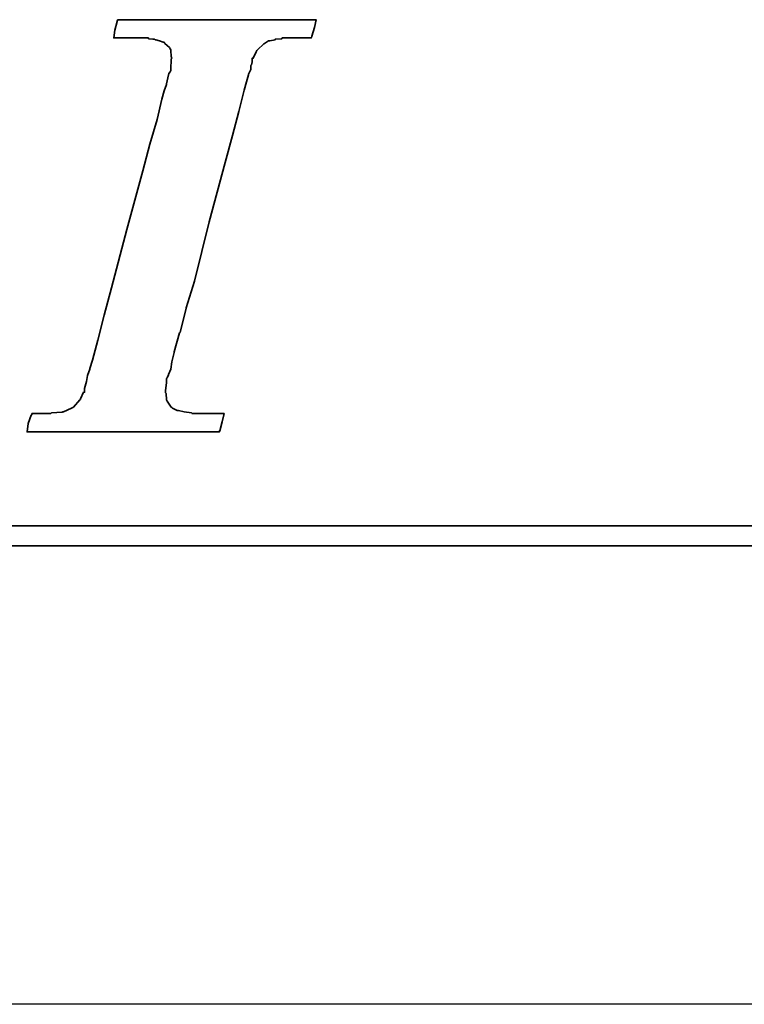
# Model space of a CAD drawing. Extents: x -237 to 233, y 63 to 161.
# Tile 33 of 49: x 195.17 to 198.91, y 107.45 to 112.53. Entities that reach past the tile are written whole.
import ezdxf

# ---------------------------------------------------------------- set-up
doc = ezdxf.new("R2010")
doc.units = 0
doc.header["$MEASUREMENT"] = 0
doc.linetypes.add('CENTER', pattern=[2, 1.25, -0.25, 0.25, -0.25])
for name, color, linetype in [('CL', 1, 'CENTER'), ('DIM', 4, 'CONTINUOUS'), ('layer 1', 7, 'CONTINUOUS')]:
    doc.layers.add(name, color=color, linetype=linetype)

# ---------------------------------------------------------------- blocks, each defined once
blk = doc.blocks.new('TBI MOTION logo(完整正式版)')
at = {"layer": 'layer 1', "color": 22, "lineweight": 35}
for points, knots in [([(-40.59125, -7.94375), (-40.59125, -7.94375), (-40.97375, -7.94375), (-40.97375, -7.94375), (-40.97375, -7.94375), (-40.97375, -7.94375), (-41.38125, -7.94375), (-41.38125, -7.94375), (-41.38125, -7.94375), (-41.38125, -7.94375), (-41.54875, -7.94375), (-41.54875, -7.94375), (-41.54875, -7.94375), (-41.54875, -7.94375), (-41.59875, -7.94375), (-41.59875, -7.94375), (-41.59875, -7.94375), (-41.59875, -7.94375), (-41.88375, -7.94375), (-41.88375, -7.94375), (-41.88375, -7.94375), (-41.88375, -7.94375), (-41.90875, -7.91875), (-41.90875, -7.91875), (-41.90875, -7.91875), (-41.90875, -7.91875), (-42.19875, -7.87125), (-42.19875, -7.87125), (-42.19875, -7.87125), (-42.19875, -7.87125), (-42.43875, -7.82375), (-42.43875, -7.82375), (-42.43875, -7.82375), (-42.43875, -7.82375), (-42.45875, -7.82375), (-42.45875, -7.82375), (-42.45875, -7.82375), (-42.45875, -7.82375), (-42.48625, -7.82375), (-42.48625, -7.82375), (-42.48625, -7.82375), (-42.48625, -7.82375), (-42.67625, -7.72375), (-42.67625, -7.72375), (-42.67625, -7.72375), (-42.67625, -7.72375), (-42.70125, -7.70375), (-42.70125, -7.70375), (-42.70125, -7.70375), (-42.70125, -7.70375), (-42.72375, -7.67875), (-42.72375, -7.67875), (-42.72375, -7.67875), (-42.72375, -7.67875), (-42.86875, -7.48875), (-42.86875, -7.48875), (-42.86875, -7.48875), (-42.86875, -7.48875), (-42.89375, -7.43875), (-42.89375, -7.43875), (-42.89375, -7.43875), (-42.89375, -7.43875), (-42.91875, -7.38875), (-42.91875, -7.38875), (-42.91875, -7.38875), (-42.91875, -7.38875), (-42.93875, -7.12875), (-42.93875, -7.12875), (-42.93875, -7.12875), (-42.93875, -7.12875), (-42.96375, -7.10375), (-42.96375, -7.10375), (-42.96375, -7.10375), (-42.96375, -7.10375), (-42.96375, -7.05375), (-42.96375, -7.05375), (-42.96375, -7.05375), (-42.96375, -7.05375), (-42.96375, -7.00875), (-42.96375, -7.00875), (-42.96375, -7.00875), (-42.96375, -7.00875), (-42.91875, -6.69625), (-42.91875, -6.69625), (-42.91875, -6.69625), (-42.91875, -6.69625), (-42.91875, -6.62375), (-42.91875, -6.62375), (-42.91875, -6.62375), (-42.91875, -6.62375), (-42.91875, -6.59625), (-42.91875, -6.59625), (-42.91875, -6.59625), (-42.91875, -6.59625), (-42.91875, -6.57375), (-42.91875, -6.57375), (-42.91875, -6.57375), (-42.91875, -6.57375), (-42.91875, -6.52875), (-42.91875, -6.52875), (-42.91875, -6.52875), (-42.91875, -6.52875), (-42.89375, -6.50375), (-42.89375, -6.50375), (-42.89375, -6.50375), (-42.89375, -6.50375), (-42.84375, -6.38375), (-42.84375, -6.38375), (-42.84375, -6.38375), (-42.84375, -6.38375), (-42.84375, -6.35875), (-42.84375, -6.35875), (-42.84375, -6.35875), (-42.84375, -6.35875), (-42.74625, -6.14375), (-42.74625, -6.14375), (-42.74625, -6.14375), (-42.74625, -6.14375), (-42.70125, -5.85375), (-42.70125, -5.85375), (-42.70125, -5.85375), (-42.70125, -5.85375), (-42.60375, -5.47125), (-42.60375, -5.47125), (-42.60375, -5.47125), (-42.60375, -5.47125), (-42.60375, -5.44875), (-42.60375, -5.44875), (-42.60375, -5.44875), (-42.60375, -5.44875), (-42.38875, -4.67875), (-42.38875, -4.67875), (-42.38875, -4.67875), (-42.38875, -4.67875), (-42.36375, -4.65375), (-42.36375, -4.65375), (-42.36375, -4.65375), (-42.36375, -4.65375), (-42.12375, -3.69625), (-42.12375, -3.69625), (-42.12375, -3.69625), (-42.12375, -3.69625), (-42.12375, -3.67374), (-42.12375, -3.67374), (-42.12375, -3.67374), (-42.12375, -3.67374), (-41.78875, -2.59374), (-41.78875, -2.59374), (-41.78875, -2.59374), (-41.78875, -2.59374), (-41.18875, -0.19375), (-41.18875, -0.19375), (-41.18875, -0.19375), (-41.18875, -0.19375), (-40.54375, 2.20624), (-40.54375, 2.20624), (-40.54375, 2.20624), (-40.54375, 2.20624), (-40.25375, 3.30875), (-40.25375, 3.30875), (-40.25375, 3.30875), (-40.25375, 3.30875), (-39.98875, 4.27125), (-39.98875, 4.27125), (-39.98875, 4.27125), (-39.98875, 4.27125), (-39.77375, 5.13125), (-39.77375, 5.13125), (-39.77375, 5.13125), (-39.77375, 5.13125), (-39.67875, 5.47125), (-39.67875, 5.47125), (-39.67875, 5.47125), (-39.67875, 5.47125), (-39.60375, 5.75625), (-39.60375, 5.75625), (-39.60375, 5.75625), (-39.60375, 5.75625), (-39.60375, 5.78125), (-39.60375, 5.78125), (-39.60375, 5.78125), (-39.60375, 5.78125), (-39.50875, 5.97125), (-39.50875, 5.97125), (-39.50875, 5.97125), (-39.50875, 5.97125), (-39.50875, 6.13875), (-39.50875, 6.13875), (-39.50875, 6.13875), (-39.50875, 6.13875), (-39.48625, 6.16625), (-39.48625, 6.16625), (-39.48625, 6.16625), (-39.48625, 6.16625), (-39.46125, 6.28625), (-39.46125, 6.28625), (-39.46125, 6.28625), (-39.46125, 6.28625), (-39.46125, 6.42625), (-39.46125, 6.42625), (-39.46125, 6.42625), (-39.46125, 6.42625), (-39.41375, 6.42625), (-39.41375, 6.42625), (-39.41375, 6.42625), (-39.41375, 6.42625), (-39.29375, 6.69125), (-39.29375, 6.69125), (-39.29375, 6.69125), (-39.29375, 6.69125), (-39.26875, 6.74125), (-39.26875, 6.74125), (-39.26875, 6.74125), (-39.26875, 6.74125), (-39.24375, 6.76625), (-39.24375, 6.76625), (-39.24375, 6.76625), (-39.24375, 6.76625), (-38.98375, 7.00624), (-38.98375, 7.00624), (-38.98375, 7.00624), (-38.98375, 7.00624), (-38.95625, 7.02624), (-38.95625, 7.02624), (-38.95625, 7.02624), (-38.95625, 7.02624), (-38.78875, 7.12624), (-38.78875, 7.12624), (-38.78875, 7.12624), (-38.78875, 7.12624), (-38.76375, 7.12624), (-38.76375, 7.12624), (-38.76375, 7.12624), (-38.76375, 7.12624), (-38.74375, 7.12624), (-38.74375, 7.12624), (-38.74375, 7.12624), (-38.74375, 7.12624), (-38.52875, 7.17125), (-38.52875, 7.17125), (-38.52875, 7.17125), (-38.52875, 7.17125), (-38.52875, 7.19624), (-38.52875, 7.19624), (-38.52875, 7.19624), (-38.52875, 7.19624), (-38.50375, 7.19624), (-38.50375, 7.19624), (-38.50375, 7.19624), (-38.50375, 7.19624), (-38.26125, 7.21875), (-38.26125, 7.21875), (-38.26125, 7.21875), (-38.26125, 7.21875), (-38.23875, 7.24624), (-38.23875, 7.24624), (-38.23875, 7.24624), (-38.23875, 7.24624), (-38.21625, 7.24624), (-38.21625, 7.24624), (-38.21625, 7.24624), (-38.21625, 7.24624), (-38.18875, 7.24624), (-38.18875, 7.24624), (-38.18875, 7.24624), (-38.18875, 7.24624), (-37.90375, 7.24624), (-37.90375, 7.24624), (-37.90375, 7.24624), (-37.90375, 7.24624), (-37.85375, 7.24624), (-37.85375, 7.24624), (-37.85375, 7.24624), (-37.85375, 7.24624), (-37.75875, 7.24624), (-37.75875, 7.24624), (-37.75875, 7.24624), (-37.75875, 7.24624), (-37.42375, 7.24624), (-37.42375, 7.24624), (-37.42375, 7.24624), (-37.42375, 7.24624), (-37.08875, 7.24624), (-37.08875, 7.24624), (-37.08875, 7.24624), (-37.08875, 7.24624), (-37.06375, 7.24624), (-37.06375, 7.24624), (-37.06375, 7.24624), (-37.06375, 7.24624), (-37.06375, 7.26624), (-37.06375, 7.26624), (-37.06375, 7.26624), (-37.06375, 7.26624), (-37.03875, 7.29125), (-37.03875, 7.29125), (-37.03875, 7.29125), (-37.03875, 7.29125), (-37.03875, 7.31625), (-37.03875, 7.31625), (-37.03875, 7.31625), (-37.03875, 7.31625), (-36.94125, 7.67625), (-36.94125, 7.67625), (-36.94125, 7.67625), (-36.94125, 7.67625), (-36.86875, 7.98625), (-36.86875, 7.98625), (-36.86875, 7.98625), (-36.86875, 7.98625), (-36.98875, 7.98625), (-36.98875, 7.98625), (-36.98875, 7.98625), (-36.98875, 7.98625), (-37.42375, 7.98625), (-37.42375, 7.98625), (-37.42375, 7.98625), (-37.42375, 7.98625), (-37.94875, 7.98625), (-37.94875, 7.98625), (-37.94875, 7.98625), (-37.94875, 7.98625), (-38.57375, 7.98625), (-38.57375, 7.98625), (-38.57375, 7.98625), (-38.57375, 7.98625), (-39.29375, 7.98625), (-39.29375, 7.98625), (-39.29375, 7.98625), (-39.29375, 7.98625), (-40.82875, 7.98625), (-40.82875, 7.98625), (-40.82875, 7.98625), (-40.82875, 7.98625), (-42.36375, 7.98625), (-42.36375, 7.98625), (-42.36375, 7.98625), (-42.36375, 7.98625), (-43.08375, 7.98625), (-43.08375, 7.98625), (-43.08375, 7.98625), (-43.08375, 7.98625), (-43.70875, 7.98625), (-43.70875, 7.98625), (-43.70875, 7.98625), (-43.70875, 7.98625), (-44.23375, 7.98625), (-44.23375, 7.98625), (-44.23375, 7.98625), (-44.23375, 7.98625), (-44.66875, 7.98625), (-44.66875, 7.98625), (-44.66875, 7.98625), (-44.66875, 7.98625), (-44.88375, 7.98625), (-44.88375, 7.98625), (-44.88375, 7.98625), (-44.88375, 7.98625), (-44.90875, 7.94125), (-44.90875, 7.94125), (-44.90875, 7.94125), (-44.90875, 7.94125), (-44.90875, 7.91625), (-44.90875, 7.91625), (-44.90875, 7.91625), (-44.90875, 7.91625), (-45.00375, 7.55625), (-45.00375, 7.55625), (-45.00375, 7.55625), (-45.00375, 7.55625), (-45.05375, 7.24624), (-45.05375, 7.24624), (-45.05375, 7.24624), (-45.05375, 7.24624), (-44.61875, 7.24624), (-44.61875, 7.24624), (-44.61875, 7.24624), (-44.61875, 7.24624), (-44.11375, 7.24624), (-44.11375, 7.24624), (-44.11375, 7.24624), (-44.11375, 7.24624), (-43.99375, 7.24624), (-43.99375, 7.24624), (-43.99375, 7.24624), (-43.99375, 7.24624), (-43.94625, 7.24624), (-43.94625, 7.24624), (-43.94625, 7.24624), (-43.94625, 7.24624), (-43.92374, 7.24624), (-43.92374, 7.24624), (-43.92374, 7.24624), (-43.92374, 7.24624), (-43.65875, 7.24624), (-43.65875, 7.24624), (-43.65875, 7.24624), (-43.65875, 7.24624), (-43.63875, 7.21875), (-43.63875, 7.21875), (-43.63875, 7.21875), (-43.63875, 7.21875), (-43.46875, 7.19624), (-43.46875, 7.19624), (-43.46875, 7.19624), (-43.46875, 7.19624), (-43.39875, 7.19624), (-43.39875, 7.19624), (-43.39875, 7.19624), (-43.39875, 7.19624), (-43.37125, 7.17125), (-43.37125, 7.17125), (-43.37125, 7.17125), (-43.37125, 7.17125), (-43.34875, 7.17125), (-43.34875, 7.17125), (-43.34875, 7.17125), (-43.34875, 7.17125), (-43.20375, 7.12624), (-43.20375, 7.12624), (-43.20375, 7.12624), (-43.20375, 7.12624), (-43.05875, 7.07624), (-43.05875, 7.07624), (-43.05875, 7.07624), (-43.05875, 7.07624), (-43.01375, 7.07624), (-43.01375, 7.07624), (-43.01375, 7.07624), (-43.01375, 7.07624), (-42.98875, 7.02624), (-42.98875, 7.02624), (-42.98875, 7.02624), (-42.98875, 7.02624), (-42.79875, 6.86125), (-42.79875, 6.86125), (-42.79875, 6.86125), (-42.79875, 6.86125), (-42.77375, 6.81125), (-42.77375, 6.81125), (-42.77375, 6.81125), (-42.77375, 6.81125), (-42.74625, 6.76625), (-42.74625, 6.76625), (-42.74625, 6.76625), (-42.74625, 6.76625), (-42.72375, 6.47625), (-42.72375, 6.47625), (-42.72375, 6.47625), (-42.72375, 6.47625), (-42.70125, 6.45124), (-42.70125, 6.45124), (-42.70125, 6.45124), (-42.70125, 6.45124), (-42.70125, 6.42625), (-42.70125, 6.42625), (-42.70125, 6.42625), (-42.70125, 6.42625), (-42.72375, 6.40625), (-42.72375, 6.40625), (-42.72375, 6.40625), (-42.72375, 6.40625), (-42.74625, 5.97125), (-42.74625, 5.97125), (-42.74625, 5.97125), (-42.74625, 5.97125), (-42.74625, 5.94625), (-42.74625, 5.94625), (-42.74625, 5.94625), (-42.74625, 5.94625), (-42.74625, 5.92625), (-42.74625, 5.92625), (-42.74625, 5.92625), (-42.74625, 5.92625), (-42.77375, 5.87625), (-42.77375, 5.87625), (-42.77375, 5.87625), (-42.77375, 5.87625), (-42.81875, 5.80625), (-42.81875, 5.80625), (-42.81875, 5.80625), (-42.81875, 5.80625), (-42.86875, 5.63625), (-42.86875, 5.63625), (-42.86875, 5.63625), (-42.86875, 5.63625), (-42.91875, 5.39625), (-42.91875, 5.39625), (-42.91875, 5.39625), (-42.91875, 5.39625), (-42.91875, 5.37124), (-42.91875, 5.37124), (-42.91875, 5.37124), (-42.91875, 5.37124), (-43.01375, 5.10874), (-43.01375, 5.10874), (-43.01375, 5.10874), (-43.01375, 5.10874), (-43.10875, 4.77124), (-43.10875, 4.77124), (-43.10875, 4.77124), (-43.10875, 4.77124), (-43.29875, 3.95625), (-43.29875, 3.95625), (-43.29875, 3.95625), (-43.29875, 3.95625), (-43.58875, 2.95125), (-43.58875, 2.95125), (-43.58875, 2.95125), (-43.58875, 2.95125), (-43.87375, 1.87125), (-43.87375, 1.87125), (-43.87375, 1.87125), (-43.87375, 1.87125), (-44.52625, -0.50374), (-44.52625, -0.50374), (-44.52625, -0.50374), (-44.52625, -0.50374), (-45.14875, -2.85375), (-45.14875, -2.85375), (-45.14875, -2.85375), (-45.14875, -2.85375), (-45.43375, -3.95875), (-45.43375, -3.95875), (-45.43375, -3.95875), (-45.43375, -3.95875), (-45.69875, -4.96875), (-45.69875, -4.96875), (-45.69875, -4.96875), (-45.69875, -4.96875), (-45.91375, -5.78375), (-45.91375, -5.78375), (-45.91375, -5.78375), (-45.91375, -5.78375), (-46.01375, -6.11875), (-46.01375, -6.11875), (-46.01375, -6.11875), (-46.01375, -6.11875), (-46.01375, -6.14375), (-46.01375, -6.14375), (-46.01375, -6.14375), (-46.01375, -6.14375), (-46.10875, -6.40875), (-46.10875, -6.40875), (-46.10875, -6.40875), (-46.10875, -6.40875), (-46.15375, -6.64875), (-46.15375, -6.64875), (-46.15375, -6.64875), (-46.15375, -6.64875), (-46.20375, -6.83875), (-46.20375, -6.83875), (-46.20375, -6.83875), (-46.20375, -6.83875), (-46.22875, -6.93375), (-46.22875, -6.93375), (-46.22875, -6.93375), (-46.22875, -6.93375), (-46.22875, -7.07875), (-46.22875, -7.07875), (-46.22875, -7.07875), (-46.22875, -7.07875), (-46.27375, -7.07875), (-46.27375, -7.07875), (-46.27375, -7.07875), (-46.27375, -7.07875), (-46.39375, -7.34375), (-46.39375, -7.34375), (-46.39375, -7.34375), (-46.39375, -7.34375), (-46.39375, -7.36875), (-46.39375, -7.36875), (-46.39375, -7.36875), (-46.39375, -7.36875), (-46.42125, -7.38875), (-46.42125, -7.38875), (-46.42125, -7.38875), (-46.42125, -7.38875), (-46.68375, -7.67875), (-46.68375, -7.67875), (-46.68375, -7.67875), (-46.68375, -7.67875), (-46.70875, -7.70375), (-46.70875, -7.70375), (-46.70875, -7.70375), (-46.70875, -7.70375), (-46.75375, -7.72375), (-46.75375, -7.72375), (-46.75375, -7.72375), (-46.75375, -7.72375), (-47.08875, -7.87125), (-47.08875, -7.87125), (-47.08875, -7.87125), (-47.08875, -7.87125), (-47.11625, -7.87125), (-47.11625, -7.87125), (-47.11625, -7.87125), (-47.11625, -7.87125), (-47.13875, -7.89375), (-47.13875, -7.89375), (-47.13875, -7.89375), (-47.13875, -7.89375), (-47.56875, -7.91875), (-47.56875, -7.91875), (-47.56875, -7.91875), (-47.56875, -7.91875), (-47.59625, -7.94375), (-47.59625, -7.94375), (-47.59625, -7.94375), (-47.59625, -7.94375), (-47.64375, -7.94375), (-47.64375, -7.94375), (-47.64375, -7.94375), (-47.64375, -7.94375), (-47.73625, -7.94375), (-47.73625, -7.94375), (-47.73625, -7.94375), (-47.73625, -7.94375), (-48.07375, -7.94375), (-48.07375, -7.94375), (-48.07375, -7.94375), (-48.07375, -7.94375), (-48.36125, -7.94375), (-48.36125, -7.94375), (-48.36125, -7.94375), (-48.36125, -7.94375), (-48.36125, -7.96625), (-48.36125, -7.96625), (-48.36125, -7.96625), (-48.36125, -7.96625), (-48.36125, -7.99125), (-48.36125, -7.99125), (-48.36125, -7.99125), (-48.36125, -7.99125), (-48.38875, -8.01375), (-48.38875, -8.01375), (-48.38875, -8.01375), (-48.38875, -8.01375), (-48.50875, -8.34875), (-48.50875, -8.34875), (-48.50875, -8.34875), (-48.50875, -8.34875), (-48.55375, -8.68625), (-48.55375, -8.68625), (-48.55375, -8.68625), (-48.55375, -8.68625), (-48.45875, -8.68625), (-48.45875, -8.68625), (-48.45875, -8.68625), (-48.45875, -8.68625), (-48.07375, -8.68625), (-48.07375, -8.68625), (-48.07375, -8.68625), (-48.07375, -8.68625), (-47.52375, -8.68625), (-47.52375, -8.68625), (-47.52375, -8.68625), (-47.52375, -8.68625), (-46.92375, -8.68625), (-46.92375, -8.68625), (-46.92375, -8.68625), (-46.92375, -8.68625), (-46.25375, -8.68625), (-46.25375, -8.68625), (-46.25375, -8.68625), (-46.25375, -8.68625), (-46.20375, -8.68625), (-46.20375, -8.68625), (-46.20375, -8.68625), (-46.20375, -8.68625), (-44.71375, -8.68625), (-44.71375, -8.68625), (-44.71375, -8.68625), (-44.71375, -8.68625), (-43.22875, -8.68625), (-43.22875, -8.68625), (-43.22875, -8.68625), (-43.22875, -8.68625), (-42.55875, -8.68625), (-42.55875, -8.68625), (-42.55875, -8.68625), (-42.55875, -8.68625), (-42.50875, -8.68625), (-42.50875, -8.68625), (-42.50875, -8.68625), (-42.50875, -8.68625), (-41.93375, -8.68625), (-41.93375, -8.68625), (-41.93375, -8.68625), (-41.93375, -8.68625), (-41.38125, -8.68625), (-41.38125, -8.68625), (-41.38125, -8.68625), (-41.38125, -8.68625), (-40.97375, -8.68625), (-40.97375, -8.68625), (-40.97375, -8.68625), (-40.97375, -8.68625), (-40.78125, -8.68625), (-40.78125, -8.68625), (-40.78125, -8.68625), (-40.78125, -8.68625), (-40.78125, -8.63875), (-40.78125, -8.63875), (-40.78125, -8.63875), (-40.78125, -8.63875), (-40.75875, -8.63875), (-40.75875, -8.63875), (-40.75875, -8.63875), (-40.75875, -8.63875), (-40.66375, -8.27875), (-40.66375, -8.27875), (-40.66375, -8.27875), (-40.66375, -8.27875), (-40.59125, -7.94375), (-40.59125, -7.94375)], [0, 0, 0, 0, 0.00558659, 0.00558659, 0.00558659, 0.00558659, 0.01117318, 0.01117318, 0.01117318, 0.01117318, 0.01675978, 0.01675978, 0.01675978, 0.01675978, 0.02234637, 0.02234637, 0.02234637, 0.02234637, 0.02793296, 0.02793296, 0.02793296, 0.02793296, 0.03351955, 0.03351955, 0.03351955, 0.03351955, 0.03910615, 0.03910615, 0.03910615, 0.03910615, 0.04469274, 0.04469274, 0.04469274, 0.04469274, 0.05027933, 0.05027933, 0.05027933, 0.05027933, 0.05586592, 0.05586592, 0.05586592, 0.05586592, 0.06145251, 0.06145251, 0.06145251, 0.06145251, 0.06703911, 0.06703911, 0.06703911, 0.06703911, 0.0726257, 0.0726257, 0.0726257, 0.0726257, 0.07821229, 0.07821229, 0.07821229, 0.07821229, 0.08379888, 0.08379888, 0.08379888, 0.08379888, 0.08938547, 0.08938547, 0.08938547, 0.08938547, 0.09497207, 0.09497207, 0.09497207, 0.09497207, 0.10055866, 0.10055866, 0.10055866, 0.10055866, 0.10614525, 0.10614525, 0.10614525, 0.10614525, 0.11173184, 0.11173184, 0.11173184, 0.11173184, 0.11731844, 0.11731844, 0.11731844, 0.11731844, 0.12290503, 0.12290503, 0.12290503, 0.12290503, 0.12849162, 0.12849162, 0.12849162, 0.12849162, 0.13407821, 0.13407821, 0.13407821, 0.13407821, 0.1396648, 0.1396648, 0.1396648, 0.1396648, 0.1452514, 0.1452514, 0.1452514, 0.1452514, 0.15083799, 0.15083799, 0.15083799, 0.15083799, 0.15642458, 0.15642458, 0.15642458, 0.15642458, 0.16201117, 0.16201117, 0.16201117, 0.16201117, 0.16759777, 0.16759777, 0.16759777, 0.16759777, 0.17318436, 0.17318436, 0.17318436, 0.17318436, 0.17877095, 0.17877095, 0.17877095, 0.17877095, 0.18435754, 0.18435754, 0.18435754, 0.18435754, 0.18994413, 0.18994413, 0.18994413, 0.18994413, 0.19553073, 0.19553073, 0.19553073, 0.19553073, 0.20111732, 0.20111732, 0.20111732, 0.20111732, 0.20670391, 0.20670391, 0.20670391, 0.20670391, 0.2122905, 0.2122905, 0.2122905, 0.2122905, 0.21787709, 0.21787709, 0.21787709, 0.21787709, 0.22346369, 0.22346369, 0.22346369, 0.22346369, 0.22905028, 0.22905028, 0.22905028, 0.22905028, 0.23463687, 0.23463687, 0.23463687, 0.23463687, 0.24022346, 0.24022346, 0.24022346, 0.24022346, 0.24581006, 0.24581006, 0.24581006, 0.24581006, 0.25139665, 0.25139665, 0.25139665, 0.25139665, 0.25698324, 0.25698324, 0.25698324, 0.25698324, 0.26256983, 0.26256983, 0.26256983, 0.26256983, 0.26815642, 0.26815642, 0.26815642, 0.26815642, 0.27374302, 0.27374302, 0.27374302, 0.27374302, 0.27932961, 0.27932961, 0.27932961, 0.27932961, 0.2849162, 0.2849162, 0.2849162, 0.2849162, 0.29050279, 0.29050279, 0.29050279, 0.29050279, 0.29608939, 0.29608939, 0.29608939, 0.29608939, 0.30167598, 0.30167598, 0.30167598, 0.30167598, 0.30726257, 0.30726257, 0.30726257, 0.30726257, 0.31284916, 0.31284916, 0.31284916, 0.31284916, 0.31843575, 0.31843575, 0.31843575, 0.31843575, 0.32402235, 0.32402235, 0.32402235, 0.32402235, 0.32960894, 0.32960894, 0.32960894, 0.32960894, 0.33519553, 0.33519553, 0.33519553, 0.33519553, 0.34078212, 0.34078212, 0.34078212, 0.34078212, 0.34636872, 0.34636872, 0.34636872, 0.34636872, 0.35195531, 0.35195531, 0.35195531, 0.35195531, 0.3575419, 0.3575419, 0.3575419, 0.3575419, 0.36312849, 0.36312849, 0.36312849, 0.36312849, 0.36871508, 0.36871508, 0.36871508, 0.36871508, 0.37430168, 0.37430168, 0.37430168, 0.37430168, 0.37988827, 0.37988827, 0.37988827, 0.37988827, 0.38547486, 0.38547486, 0.38547486, 0.38547486, 0.39106145, 0.39106145, 0.39106145, 0.39106145, 0.39664804, 0.39664804, 0.39664804, 0.39664804, 0.40223464, 0.40223464, 0.40223464, 0.40223464, 0.40782123, 0.40782123, 0.40782123, 0.40782123, 0.41340782, 0.41340782, 0.41340782, 0.41340782, 0.41899441, 0.41899441, 0.41899441, 0.41899441, 0.42458101, 0.42458101, 0.42458101, 0.42458101, 0.4301676, 0.4301676, 0.4301676, 0.4301676, 0.43575419, 0.43575419, 0.43575419, 0.43575419, 0.44134078, 0.44134078, 0.44134078, 0.44134078, 0.44692737, 0.44692737, 0.44692737, 0.44692737, 0.45251397, 0.45251397, 0.45251397, 0.45251397, 0.45810056, 0.45810056, 0.45810056, 0.45810056, 0.46368715, 0.46368715, 0.46368715, 0.46368715, 0.46927374, 0.46927374, 0.46927374, 0.46927374, 0.47486034, 0.47486034, 0.47486034, 0.47486034, 0.48044693, 0.48044693, 0.48044693, 0.48044693, 0.48603352, 0.48603352, 0.48603352, 0.48603352, 0.49162011, 0.49162011, 0.49162011, 0.49162011, 0.4972067, 0.4972067, 0.4972067, 0.4972067, 0.5027933, 0.5027933, 0.5027933, 0.5027933, 0.50837989, 0.50837989, 0.50837989, 0.50837989, 0.51396648, 0.51396648, 0.51396648, 0.51396648, 0.51955307, 0.51955307, 0.51955307, 0.51955307, 0.52513966, 0.52513966, 0.52513966, 0.52513966, 0.53072626, 0.53072626, 0.53072626, 0.53072626, 0.53631285, 0.53631285, 0.53631285, 0.53631285, 0.54189944, 0.54189944, 0.54189944, 0.54189944, 0.54748603, 0.54748603, 0.54748603, 0.54748603, 0.55307263, 0.55307263, 0.55307263, 0.55307263, 0.55865922, 0.55865922, 0.55865922, 0.55865922, 0.56424581, 0.56424581, 0.56424581, 0.56424581, 0.5698324, 0.5698324, 0.5698324, 0.5698324, 0.57541899, 0.57541899, 0.57541899, 0.57541899, 0.58100559, 0.58100559, 0.58100559, 0.58100559, 0.58659218, 0.58659218, 0.58659218, 0.58659218, 0.59217877, 0.59217877, 0.59217877, 0.59217877, 0.59776536, 0.59776536, 0.59776536, 0.59776536, 0.60335196, 0.60335196, 0.60335196, 0.60335196, 0.60893855, 0.60893855, 0.60893855, 0.60893855, 0.61452514, 0.61452514, 0.61452514, 0.61452514, 0.62011173, 0.62011173, 0.62011173, 0.62011173, 0.62569832, 0.62569832, 0.62569832, 0.62569832, 0.63128492, 0.63128492, 0.63128492, 0.63128492, 0.63687151, 0.63687151, 0.63687151, 0.63687151, 0.6424581, 0.6424581, 0.6424581, 0.6424581, 0.64804469, 0.64804469, 0.64804469, 0.64804469, 0.65363128, 0.65363128, 0.65363128, 0.65363128, 0.65921788, 0.65921788, 0.65921788, 0.65921788, 0.66480447, 0.66480447, 0.66480447, 0.66480447, 0.67039106, 0.67039106, 0.67039106, 0.67039106, 0.67597765, 0.67597765, 0.67597765, 0.67597765, 0.68156425, 0.68156425, 0.68156425, 0.68156425, 0.68715084, 0.68715084, 0.68715084, 0.68715084, 0.69273743, 0.69273743, 0.69273743, 0.69273743, 0.69832402, 0.69832402, 0.69832402, 0.69832402, 0.70391061, 0.70391061, 0.70391061, 0.70391061, 0.70949721, 0.70949721, 0.70949721, 0.70949721, 0.7150838, 0.7150838, 0.7150838, 0.7150838, 0.72067039, 0.72067039, 0.72067039, 0.72067039, 0.72625698, 0.72625698, 0.72625698, 0.72625698, 0.73184358, 0.73184358, 0.73184358, 0.73184358, 0.73743017, 0.73743017, 0.73743017, 0.73743017, 0.74301676, 0.74301676, 0.74301676, 0.74301676, 0.74860335, 0.74860335, 0.74860335, 0.74860335, 0.75418994, 0.75418994, 0.75418994, 0.75418994, 0.75977654, 0.75977654, 0.75977654, 0.75977654, 0.76536313, 0.76536313, 0.76536313, 0.76536313, 0.77094972, 0.77094972, 0.77094972, 0.77094972, 0.77653631, 0.77653631, 0.77653631, 0.77653631, 0.78212291, 0.78212291, 0.78212291, 0.78212291, 0.7877095, 0.7877095, 0.7877095, 0.7877095, 0.79329609, 0.79329609, 0.79329609, 0.79329609, 0.79888268, 0.79888268, 0.79888268, 0.79888268, 0.80446927, 0.80446927, 0.80446927, 0.80446927, 0.81005587, 0.81005587, 0.81005587, 0.81005587, 0.81564246, 0.81564246, 0.81564246, 0.81564246, 0.82122905, 0.82122905, 0.82122905, 0.82122905, 0.82681564, 0.82681564, 0.82681564, 0.82681564, 0.83240223, 0.83240223, 0.83240223, 0.83240223, 0.83798883, 0.83798883, 0.83798883, 0.83798883, 0.84357542, 0.84357542, 0.84357542, 0.84357542, 0.84916201, 0.84916201, 0.84916201, 0.84916201, 0.8547486, 0.8547486, 0.8547486, 0.8547486, 0.8603352, 0.8603352, 0.8603352, 0.8603352, 0.86592179, 0.86592179, 0.86592179, 0.86592179, 0.87150838, 0.87150838, 0.87150838, 0.87150838, 0.87709497, 0.87709497, 0.87709497, 0.87709497, 0.88268156, 0.88268156, 0.88268156, 0.88268156, 0.88826816, 0.88826816, 0.88826816, 0.88826816, 0.89385475, 0.89385475, 0.89385475, 0.89385475, 0.89944134, 0.89944134, 0.89944134, 0.89944134, 0.90502793, 0.90502793, 0.90502793, 0.90502793, 0.91061453, 0.91061453, 0.91061453, 0.91061453, 0.91620112, 0.91620112, 0.91620112, 0.91620112, 0.92178771, 0.92178771, 0.92178771, 0.92178771, 0.9273743, 0.9273743, 0.9273743, 0.9273743, 0.93296089, 0.93296089, 0.93296089, 0.93296089, 0.93854749, 0.93854749, 0.93854749, 0.93854749, 0.94413408, 0.94413408, 0.94413408, 0.94413408, 0.94972067, 0.94972067, 0.94972067, 0.94972067, 0.95530726, 0.95530726, 0.95530726, 0.95530726, 0.96089385, 0.96089385, 0.96089385, 0.96089385, 0.96648045, 0.96648045, 0.96648045, 0.96648045, 0.97206704, 0.97206704, 0.97206704, 0.97206704, 0.97765363, 0.97765363, 0.97765363, 0.97765363, 0.98324022, 0.98324022, 0.98324022, 0.98324022, 0.98882682, 0.98882682, 0.98882682, 0.98882682, 0.99441341, 0.99441341, 0.99441341, 0.99441341, 1, 1, 1, 1]), ([(75.90875, -9.47875), (75.90875, -9.47875), (75.90875, -12.28625), (75.90875, -12.28625), (75.90875, -12.28625), (75.90875, -12.28625), (75.90875, -12.47875), (75.90875, -12.47875), (75.90875, -12.47875), (75.90875, -12.47875), (75.71625, -12.47875), (75.71625, -12.47875), (75.71625, -12.47875), (75.71625, -12.47875), (-88.32875, -12.47875), (-88.32875, -12.47875), (-88.32875, -12.47875), (-88.32875, -12.47875), (-88.32875, -13.29375), (-88.32875, -13.29375), (-88.32875, -13.29375), (-88.32875, -13.29375), (82.89125, -13.29375), (82.89125, -13.29375), (82.89125, -13.29375), (82.89125, -13.29375), (75.90875, -9.47875), (75.90875, -9.47875)], [0, 0, 0, 0, 0.14285714, 0.14285714, 0.14285714, 0.14285714, 0.28571429, 0.28571429, 0.28571429, 0.28571429, 0.42857143, 0.42857143, 0.42857143, 0.42857143, 0.57142857, 0.57142857, 0.57142857, 0.57142857, 0.71428571, 0.71428571, 0.71428571, 0.71428571, 0.85714286, 0.85714286, 0.85714286, 0.85714286, 1, 1, 1, 1])]:
    blk.add_open_spline(points, degree=3, knots=knots, dxfattribs=at)

msp = doc.modelspace()

# ---------------------------------------------------------------- linework, layer by layer
at = {"layer": 'CL', "color": 0, "ltscale": 10}
msp.add_line((225.2611, 107.4462, 0.2), (166.6183, 107.4462, 0.2), dxfattribs=at)

# ---------------------------------------------------------------- block references
at = {"layer": 'DIM', "color": 7, "xscale": 0.1277045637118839, "yscale": 0.1277045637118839, "zscale": 0.1277045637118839}
msp.add_blockref('TBI MOTION logo(完整正式版)', (201.4092, 111.5119), dxfattribs=at)

doc.saveas('drawing.dxf')
